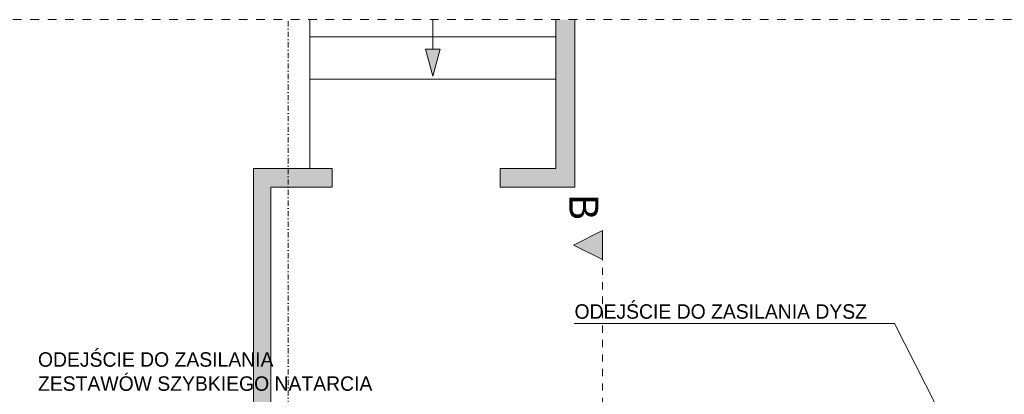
# Model space of a CAD drawing. Header units: centimetres. Extents: x -1589 to 108054, y -205274 to 31709.
# Tile 202 of 256: x 20400 to 21081, y 27945 to 28204. Entities that reach past the tile are written whole.
import ezdxf

# ---------------------------------------------------------------- set-up
doc = ezdxf.new("R2010")
doc.units = ezdxf.units.CM
doc.header["$LTSCALE"] = 0.01
doc.header["$MEASUREMENT"] = 0
for name, pattern in [('Kropki i Kreski', [72, 36, -18, 0, -18]), ('Przerywana', [12, 6, -6]), ('Przerywana długa', [100, 50, -50])]:
    doc.linetypes.add(name, pattern=pattern)
for name, color, linetype in [('1_przekroje.K_IR', 7, 'Continuous'), ('2_ściany wewnętrzne.ISTN', 7, 'Continuous'), ('2_ściany zewnętrzne.ISTN', 7, 'Continuous'), ('3_linie 2D .ISTN', 7, 'Continuous'), ('4_osie.ISTN', 7, 'Continuous'), ('5_opisy.K_IR', 7, 'Continuous'), ('_WOD-KAN', 7, 'Continuous')]:
    doc.layers.add(name, color=color, linetype=linetype)
doc.styles.add('GENERATED_STYLE_1', font='txt')

msp = doc.modelspace()

# ---------------------------------------------------------------- hatches: boundary and pattern name
at = {"layer": '1_przekroje.K_IR', "linetype": 'Continuous', "lineweight": 5}
msp.add_hatch(color=256, dxfattribs=at).paths.add_polyline_path([(20802.81315, 28058.23922), (20802.81315, 28038.23922), (20782.81315, 28048.23922)])
at = {"layer": '2_ściany wewnętrzne.ISTN', "linetype": 'Continuous', "lineweight": 5}
for points in [[(20783.69984, 28204.21057), (20770.69984, 28204.21057), (20770.69984, 28101.19113), (20783.69984, 28101.19113)], [(20573.69984, 28101.19113), (20561.69984, 28101.19113), (20573.69984, 28088.19113)], [(20561.69984, 28088.19113), (20573.69984, 28088.19113), (20561.69984, 28101.19113)], [(20573.69984, 28088.19113), (20616.02259, 28088.19113), (20616.02259, 28101.19113), (20573.69984, 28101.19113)], [(20732.02259, 28088.19113), (20770.69984, 28088.19113), (20770.69984, 28101.19113), (20732.02259, 28101.19113)], [(20783.69984, 28101.19113), (20770.69984, 28101.19113), (20783.69984, 28088.19113)], [(20770.69984, 28101.19113), (20770.69984, 28088.19113), (20783.69984, 28088.19113)]]:
    msp.add_hatch(color=8, dxfattribs=at).paths.add_polyline_path(points)
at = {"layer": '2_ściany zewnętrzne.ISTN', "linetype": 'Continuous', "lineweight": 5}
msp.add_hatch(color=8, dxfattribs=at).paths.add_polyline_path([(20561.69984, 27850.55678), (20565.69985, 27850.55678), (20565.69985, 27890.50296), (20573.69984, 27890.50296), (20573.69984, 28088.19113), (20561.69984, 28088.19113)])
at = {"layer": '3_linie 2D .ISTN', "linetype": 'Continuous', "lineweight": 5}
msp.add_hatch(color=8, dxfattribs=at).paths.add_polyline_path([(20685.61644, 28165.15203), (20690.61644, 28183.81228), (20680.61644, 28183.81228)])
at = {"layer": '5_opisy.K_IR', "linetype": 'Continuous', "lineweight": 5}
h = msp.add_hatch(dxfattribs=at)
h.set_pattern_fill('PZT_oznaczenia_dróg_dla__78', color=8, style=0, pattern_type=2)
h.set_pattern_definition([(315, (19207.066, 28099.415), (35.3553, 35.3553), [])])
h.paths.add_polyline_path([(21475.76841, 26529.27681), (21475.76841, 28204.21057), (19109.63506, 28204.21057), (19109.63506, 26529.27681)])
h.paths.add_polyline_path([(21475.76841, 27250.43095), (21475.76841, 28204.21057), (20025.69984, 28204.21057), (20025.69984, 27654.43852), (20025.67382, 27654.83519), (19873.34127, 27654.51476), (19873.09548, 27460.70225), (20025.69984, 27460.4239), (20025.69984, 27250.50296)])

# ---------------------------------------------------------------- linework, layer by layer
at = {"linetype": 'Przerywana', "lineweight": 5, "ltscale": 100}
msp.add_lwpolyline([(19111.45529, 28204.21057), (21475.76841, 28204.21057), (21475.76841, 26533.39653)], dxfattribs=at)
at = {"layer": '1_przekroje.K_IR', "linetype": 'Continuous', "lineweight": 5}
for p, q in [((20782.81315, 28048.23922), (20802.81315, 28058.23922)), ((20802.81315, 28058.23922), (20802.81315, 28038.23922)), ((20802.81315, 28038.23922), (20782.81315, 28048.23922))]:
    msp.add_line(p, q, dxfattribs=at)
at = {"layer": '1_przekroje.K_IR', "linetype": 'Przerywana długa', "lineweight": 5, "ltscale": 10}
msp.add_line((20802.81315, 27167.51011), (20802.81315, 28058.23922), dxfattribs=at)
at = {"layer": '2_ściany wewnętrzne.ISTN', "color": 8, "linetype": 'Continuous', "lineweight": 5}
for p, q in [((20616.02259, 28088.19113), (20616.02259, 28101.19113)), ((20616.02259, 28088.19113), (20616.02259, 28101.19113)), ((20732.02259, 28088.19113), (20732.02259, 28101.19113)), ((20732.02259, 28088.19113), (20732.02259, 28101.19113))]:
    msp.add_line(p, q, dxfattribs=at)
at = {"layer": '2_ściany wewnętrzne.ISTN', "color": 8, "linetype": 'Continuous', "lineweight": 5, "flags": 128}
for points in [[(20770.69984, 28204.21057), (20770.69984, 28101.19113)], [(20783.69984, 28088.19113), (20783.69984, 28204.21057)], [(20616.02259, 28101.19113), (20561.69984, 28101.19113)], [(20770.69984, 28101.19113), (20732.02259, 28101.19113)], [(20573.69984, 28088.19113), (20616.02259, 28088.19113)], [(20732.02259, 28088.19113), (20770.69984, 28088.19113)], [(20783.69984, 28088.19113), (20770.69984, 28088.19113)]]:
    msp.add_lwpolyline(points, dxfattribs=at)
at = {"layer": '2_ściany zewnętrzne.ISTN', "color": 8, "linetype": 'Continuous', "lineweight": 5, "flags": 128}
for points in [[(20561.69984, 28101.19113), (20561.69984, 28088.19113)], [(20561.69984, 28088.19113), (20561.69984, 27850.55678)], [(20573.69984, 27890.50296), (20573.69984, 28088.19113)]]:
    msp.add_lwpolyline(points, dxfattribs=at)
at = {"layer": '3_linie 2D .ISTN', "color": 8, "linetype": 'Continuous', "lineweight": 5}
for p, q in [((20600.53303, 28204.21057), (20600.53303, 28101.19113)), ((20685.61644, 28204.21057), (20685.61644, 28183.81228)), ((20770.69984, 28192.21719), (20600.53303, 28192.21719)), ((20685.61644, 28165.15203), (20680.61644, 28183.81228)), ((20680.61644, 28183.81228), (20690.61644, 28183.81228)), ((20685.61644, 28165.15203), (20690.61644, 28183.81228)), ((20770.69984, 28163.13322), (20600.53303, 28163.13322))]:
    msp.add_line(p, q, dxfattribs=at)
at = {"layer": '4_osie.ISTN', "color": 7, "linetype": 'Kropki i Kreski', "lineweight": 0, "ltscale": 10}
msp.add_line((20585.69984, 26776.04981), (20585.69984, 28204.21057), dxfattribs=at)
at = {"layer": '_WOD-KAN', "color": 7, "linetype": 'Continuous', "lineweight": 5, "flags": 128}
msp.add_lwpolyline([(20783.1579, 27993.93353), (21004.63121, 27993.92863), (21090.69984, 27824.06945)], dxfattribs=at)

# ---------------------------------------------------------------- texts
at = {"layer": '1_przekroje.K_IR', "lineweight": 5, "insert": (20779.95603, 28083.25642), "char_height": 20, "attachment_point": 7, "rotation": 270, "style": 'GENERATED_STYLE_1'}
msp.add_mtext('\\pxql,t0;\\A1;B', dxfattribs=at)
at = {"layer": '_WOD-KAN', "color": 7, "linetype": 'Continuous', "lineweight": 15, "char_height": 10, "style": 'GENERATED_STYLE_1'}
for s, insert, attachment_point, rotation in [('\\pxql;\\A1;ODEJŚCIE DO ZASILANIA DYSZ', (20783.50657, 28002.15961), 4, 359.99896973), ('\\pxql;\\A1;ODEJŚCIE DO ZASILANIA \\PZESTAWÓW SZYBKIEGO NATARCIA', (20643.81006, 27960.60793), 6, 0.00103027)]:
    msp.add_mtext(s, dxfattribs=dict(at, insert=insert, attachment_point=attachment_point, rotation=rotation))

doc.saveas('drawing.dxf')
